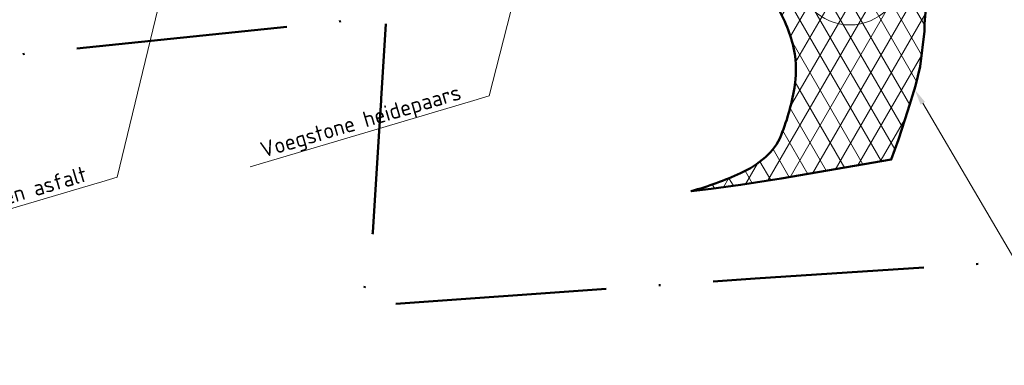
# Model space of a CAD drawing. Header units: metres. Extents: x 125342 to 129425, y 451189 to 457051.
# Tile 59 of 68: x 128840 to 128896, y 452023 to 452043. Entities that reach past the tile are written whole.
import ezdxf
from ezdxf import colors
from ezdxf.entities.mleader import LeaderData, LeaderLine
from ezdxf.math import Vec2, Vec3

# ---------------------------------------------------------------- set-up
doc = ezdxf.new("R2010")
doc.units = ezdxf.units.M
doc.linetypes.add('XX-PROJECTGRENS', pattern=[18, 12, -3, 0, -3])
for name, color, linetype, lineweight in [('N-WE-KG-GRENS_PROJECT_NIEUW-G', 7, 'XX-PROJECTGRENS', 50), ('N-WE-VH-KANTVERHARDING-G', 210, 'Continuous', 50), ('N-WE-VH-VERHARDING_ASFALT-A-500', 252, 'Continuous', 18), ('N-WE-VH-VERHARDING_TEGEL-O', 252, 'Continuous', 18), ('X-XX-AL-T18', 7, 'Continuous', 18)]:
    doc.layers.add(name, color=color, linetype=linetype, lineweight=lineweight)
doc.styles.add('NLCS-ISO-M500-T18', font='NLCS-ISO.ttf', dxfattribs={"height": 0.9})
doc.styles.get("Standard").update_dxf_attribs({"font": 'arial.ttf'})

# ---------------------------------------------------------------- blocks, each defined once
blk = doc.blocks.new('symbool met letter')
at = {"layer": 'N-WE-VH-VERHARDING_TEGEL-O'}
blk.add_circle((-0.002874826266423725, -0.006289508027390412), 3, dxfattribs=at)
blk.add_attdef('LETTER', (-1.389117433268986, -1.384762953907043), '', height=3)

msp = doc.modelspace()

# ---------------------------------------------------------------- hatches: boundary and pattern name
at = {"layer": 'N-WE-VH-VERHARDING_ASFALT-A-500'}
h = msp.add_hatch(dxfattribs=at)
h.set_pattern_fill('AVH-ASFALT', color=256, pattern_type=2)
h.set_pattern_definition([(59.99999999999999, (0, 0), (-0.8660254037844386, 0.5000000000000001), []), (120, (0, 0), (-0.8660254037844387, -0.4999999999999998), [])])
h.paths.add_polyline_path([(128894.656, 452048.569, -0.03179467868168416), (128896.1518998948, 452049.8701597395, -0.08267904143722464), (128897.6388467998, 452050.6583721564, -0.01222342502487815), (128898.1316943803, 452050.8104578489), (128898.1327856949, 452051.0047250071), (128878.2146405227, 452049.3650740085), (128878.2654352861, 452048.748029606, -0.004659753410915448), (128878.44, 452048.694, -0.1021215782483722), (128880.1496339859, 452047.7314480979, -0.042919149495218), (128881.947, 452045.873, 0.008672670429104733), (128883.274, 452044.101, -0.084210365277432), (128884.3810000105, 452041.614999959, -0.09951352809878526), (128884.5032861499, 452039.3041143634, -0.06033338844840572), (128883.72, 452036.427, -0.1185824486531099), (128882.826, 452035.179, -0.07144143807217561), (128881.417890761, 452034.2739500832, -0.03944413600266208), (128878.608, 452033.249), (128879.747, 452033.386), (128880.891, 452033.531), (128881.419, 452033.604), (128881.951, 452033.685), (128883.727, 452033.969), (128885.921, 452034.321), (128886.618, 452034.436), (128887.319, 452034.558), (128888.654, 452034.799), (128889.993, 452035.047), (128890.392, 452036.19), (128890.588, 452036.773), (128890.938, 452037.842), (128891.234, 452038.747, 0.01774323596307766), (128891.3641042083, 452039.1997729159, 0.009217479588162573), (128891.625, 452040.348), (128891.751, 452041.351), (128891.88, 452042.3519999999, -0.1113590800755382), (128892.508, 452045.673, -0.07056340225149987), (128893.3226218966, 452047.0780637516, -0.03176268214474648)])

# ---------------------------------------------------------------- linework, layer by layer
at = {"layer": 'N-WE-VH-KANTVERHARDING-G', "flags": 128}
msp.add_lwpolyline([(128892.508, 452045.673, 0.09875882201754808), (128891.88, 452042.352), (128891.625, 452040.348), (128891.374, 452039.24), (128890.938, 452037.842), (128890.392, 452036.19), (128889.993, 452035.047), (128883.727, 452033.969), (128881.419, 452033.604), (128879.747, 452033.386), (128878.608, 452033.249, 0.03944571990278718), (128881.418, 452034.274, 0.07144338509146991), (128882.826, 452035.179, 0.1181825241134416), (128883.72, 452036.427, 0.06043980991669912), (128884.504, 452039.309, 0.09940644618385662), (128884.381, 452041.615, 0.08393766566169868), (128883.274, 452044.101)], format="xyb", dxfattribs=at)

# ---------------------------------------------------------------- block references
at = {"layer": 'N-WE-VH-VERHARDING_TEGEL-O', "color": 7, "rotation": 4.127178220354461}
msp.add_blockref('symbool met letter', (128887.6363567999, 452045.7177641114), dxfattribs=at).add_auto_attribs({'LETTER': 'H'})

# ---------------------------------------------------------------- leaders
at = {"layer": 'X-XX-AL-T18'}
ml = msp.add_multileader_mtext('Standard', dxfattribs=at)
ml.set_content('Voegstone heidepaars', color=7, style='NLCS-ISO-M500-T18')
ml.set_leader_properties(color=256, lineweight=-1)
ml.build(insert=Vec2(0, 0))
ml.multileader.update_dxf_attribs({"text_left_attachment_type": 5, "text_right_attachment_type": 5, "dogleg_length": 0.9, "arrow_head_size": 0.8999999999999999})
ctx = ml.context
ctx.base_point, ctx.char_height, ctx.arrow_head_size, ctx.landing_gap_size, ctx.plane_origin, ctx.plane_x_axis, ctx.plane_y_axis = Vec3(128853.9104484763, 452034.752838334), 0.9, 0.8999999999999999, 0.45, Vec3(128862.6246105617, 452058.1856603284), Vec3(0.9587729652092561, 0.2841731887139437), Vec3(-0.2841731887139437, 0.9587729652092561)
ctx.left_attachment, ctx.right_attachment = 5, 5
notes = []
notes.append((ctx, [(1, (1, 1, 0), (128867.1127522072, 452038.6659031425), (-0.958772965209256, -0.2841731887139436), 0.9000000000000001, [(0, [(128871.1245233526, 452054.4325740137)], 0, [])])]))
ctx.mtext.insert, ctx.mtext.text_direction, ctx.mtext.rotation, ctx.mtext.flow_direction = Vec3(128854.0094136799, 452036.0024806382), Vec3(0.9587729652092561, 0.2841731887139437), 0.2881439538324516, 5
ctx.mtext.has_bg_fill, ctx.mtext.bg_color, ctx.mtext.bg_scale_factor, ctx.mtext.bg_transparency, ctx.mtext.use_window_bg_color = 1, -1027028792, 1.5, 0, 1
ml = msp.add_multileader_mtext('Standard', dxfattribs=at)
ml.set_content('Vervangen 2 lagen asfalt', color=7, style='NLCS-ISO-M500-T18')
ml.set_leader_properties(color=256, lineweight=-1)
ml.build(insert=Vec2(0, 0))
ml.multileader.update_dxf_attribs({"text_left_attachment_type": 5, "text_right_attachment_type": 5, "dogleg_length": 0.9, "arrow_head_size": 0.8999999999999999})
ctx = ml.context
ctx.base_point, ctx.char_height, ctx.arrow_head_size, ctx.landing_gap_size, ctx.plane_origin, ctx.plane_x_axis, ctx.plane_y_axis = Vec3(128830.7576283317, 452029.5377991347), 0.9, 0.8999999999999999, 0.45, Vec3(128841.4564504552, 452053.5588596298), Vec3(0.9587729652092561, 0.2841731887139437), Vec3(-0.2841731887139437, 0.9587729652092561)
ctx.left_attachment, ctx.right_attachment = 5, 5
notes.append((ctx, [(1, (1, 1, 0), (128845.9445921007, 452034.039102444), (-0.958772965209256, -0.2841731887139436), 0.9000000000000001, [(0, [(128849.4966757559, 452048.6594051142)], 0, [])])]))
ctx.mtext.insert, ctx.mtext.text_direction, ctx.mtext.rotation, ctx.mtext.flow_direction = Vec3(128830.8565935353, 452030.7874414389), Vec3(0.9587729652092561, 0.2841731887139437), 0.2881439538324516, 5
ctx.mtext.has_bg_fill, ctx.mtext.bg_color, ctx.mtext.bg_scale_factor, ctx.mtext.bg_transparency, ctx.mtext.use_window_bg_color = 1, -1027028792, 1.5, 0, 1
for ctx, leaders in notes:
    for number, flags, end, landing, length, lines in leaders:
        leader = LeaderData()
        leader.index, (leader.has_last_leader_line, leader.has_dogleg_vector, leader.attachment_direction) = number, flags
        leader.last_leader_point, leader.dogleg_vector, leader.dogleg_length = Vec3(end), Vec3(landing), length
        for number, points, colour, breaks in lines:
            line = LeaderLine()
            line.index, line.vertices, line.color, line.breaks = number, Vec3.list(points), colors.encode_raw_color(colour), breaks
            leader.lines.append(line)
        ctx.leaders.append(leader)

# ---------------------------------------------------------------- next in the draw order: leaders
ml = msp.add_multileader_mtext('Standard', dxfattribs=at)
ml.set_content('Vervangen deklaag', color=7, style='NLCS-ISO-M500-T18')
ml.set_leader_properties(color=256, lineweight=-1)
ml.build(insert=Vec2(0, 0))
ml.multileader.update_dxf_attribs({"text_left_attachment_type": 5, "text_right_attachment_type": 5, "dogleg_length": 0.9, "arrow_head_size": 0.8999999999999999})
ctx = ml.context
ctx.base_point, ctx.char_height, ctx.arrow_head_size, ctx.landing_gap_size, ctx.plane_origin, ctx.plane_x_axis, ctx.plane_y_axis = Vec3(128900.2421274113, 452025.5579711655), 0.9, 0.8999999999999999, 0.45, Vec3(128927.9313559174, 452050.0065295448), Vec3(0.959700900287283, 0.2810234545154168), Vec3(-0.2810234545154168, 0.959700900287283)
ctx.left_attachment, ctx.right_attachment = 5, 5
notes = []
notes.append((ctx, [(1, (1, 1, 0), (128899.378396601, 452025.3050500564), (0.959700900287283, 0.2810234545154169), 0.9000000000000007, [(0, [(128891.326126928, 452039.0286718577)], 0, [])])]))
ctx.mtext.insert, ctx.mtext.text_direction, ctx.mtext.rotation, ctx.mtext.flow_direction = Vec3(128900.3451953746, 452026.8072817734), Vec3(0.959700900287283, 0.2810234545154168), 0.2848603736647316, 5
ctx.mtext.has_bg_fill, ctx.mtext.bg_color, ctx.mtext.bg_scale_factor, ctx.mtext.bg_transparency, ctx.mtext.use_window_bg_color = 1, -1027028792, 1.5, 0, 1
for ctx, leaders in notes:
    for number, flags, end, landing, length, lines in leaders:
        leader = LeaderData()
        leader.index, (leader.has_last_leader_line, leader.has_dogleg_vector, leader.attachment_direction) = number, flags
        leader.last_leader_point, leader.dogleg_vector, leader.dogleg_length = Vec3(end), Vec3(landing), length
        for number, points, colour, breaks in lines:
            line = LeaderLine()
            line.index, line.vertices, line.color, line.breaks = number, Vec3.list(points), colors.encode_raw_color(colour), breaks
            leader.lines.append(line)
        ctx.leaders.append(leader)

# ---------------------------------------------------------------- next in the draw order: linework, layer by layer
at = {"layer": 'N-WE-KG-GRENS_PROJECT_NIEUW-G', "flags": 128}
msp.add_lwpolyline([(129300.8875286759, 452079.9253960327), (129283.995, 452089.514), (129278.327, 452084.13), (129270.394, 452078.618), (129261.786, 452073.43), (129251.682, 452069.279), (129241.757, 452065.997), (129236.3843849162, 452064.8097128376), (129223.5548357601, 452063.692303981), (129215.5065248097, 452063.0348856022), (129204.2644392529, 452064.5405040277), (129193.4545771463, 452065.9882360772), (129189.7247774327, 452066.4877568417), (129128.4975729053, 452077.6398933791), (129099.335, 452078.944), (129071.5627529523, 452076.5468653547), (128999.8263664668, 452072.1970337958), (128975.0275457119, 452071.1480566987), (128957.1026812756, 452070.3898443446), (128929.970778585, 452069.2421791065), (128904.305092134, 452066.7161041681), (128903.9157044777, 452070.6724006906), (128869.5822884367, 452068.1040678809), (128868.5792328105, 452063.2461948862), (128847.0418001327, 452060.2117995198), (128813.374189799, 452055.7660657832), (128787.6426230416, 452051.2825484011), (128753.1277772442, 452045.2686156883), (128723.6430488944, 452038.0726624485), (128700.7260128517, 452030.7472563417), (128678.4743211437, 452022.320405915), (128650.0016509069, 452010.5226722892), (128624.6487383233, 451998.0749169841), (128606.9920269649, 451989.4058371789), (128592.9682973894, 451982.5204762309), (128591.8198382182, 451985.0256724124), (128554.0260455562, 451968.2121587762), (128547.0702932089, 451965.1853423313), (128548.1007612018, 451962.8172832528), (128516.6584216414, 451945.5148252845), (128489.4287081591, 451933.0861133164), (128461.6697938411, 451923.5640024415), (128434.4580743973, 451913.8343322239), (128383.1552930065, 451904.4788493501), (128348.8438078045, 451901.1223951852), (128299.1895398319, 451899.9831324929), (128237.6886513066, 451900.9924918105), (128204.7593614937, 451901.5329309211), (128099.4001576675, 451903.2620977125), (128058.7357873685, 451903.9294858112), (128010.20759515, 451904.7259358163), (127955.6725795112, 451905.6209704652), (127901.3254299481, 451906.5129218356), (127901.4644408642, 451914.9829430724), (127870.6982523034, 451915.4878811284), (127870.6226486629, 451910.8813044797), (127844.0150085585, 451909.8645810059), (127816.0526787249, 451911.4389399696), (127797.7675487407, 451912.1854177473), (127780.9965, 451913.2815), (127756.714, 451904.453), (127736.3122937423, 451899.2232796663), (127714.5607166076, 451891.7865283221), (127704.8158274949, 451887.6559248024), (127690.2188955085, 451880.2880924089), (127665.6348448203, 451864.6389993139), (127643.4066461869, 451846.4757148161), (127620.254964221, 451826.8959226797), (127605.3324962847, 451813.5304108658), (127583.3636461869, 451796.2547148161), (127558.3846461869, 451778.8877148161), (127544.6666461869, 451769.3777148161), (127537.5436461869, 451764.6947148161), (127535.8326461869, 451763.5247148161), (127528.3796461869, 451759.2877148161), (127514.4876461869, 451751.9517148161), (127506.0856461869, 451747.6047148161), (127500.2376461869, 451745.2877148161), (127451.3796461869, 451723.7247148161), (127445.6136461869, 451720.7077148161), (127440.8576461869, 451718.9527148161), (127431.2456461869, 451715.5677148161), (127421.0596461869, 451712.1007148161), (127402.3156461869, 451705.4897148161), (127400.1036461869, 451704.7097148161), (127396.9546461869, 451703.5997148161), (127375.9836461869, 451696.5597148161), (127350.9066461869, 451687.8467148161), (127344.9276461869, 451685.8207148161), (127334.6436461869, 451682.3357148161), (127331.2786461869, 451681.3717148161), (127322.1086461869, 451678.7177148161), (127308.2016461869, 451674.9087148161), (127295.3366461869, 451671.7617148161), (127284.2476461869, 451668.5357148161), (127283.6246461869, 451668.3777148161), (127215.9591160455, 451654.2070142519), (127193.3736461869, 451648.2757148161), (127179.1746461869, 451643.7377148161), (127170.1426461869, 451639.9087148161), (127144.4246461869, 451625.9107148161), (127142.4366461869, 451624.8627148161), (127133.6066461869, 451620.8607148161), (127128.7806461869, 451618.7057148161), (127121.4616461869, 451615.9217148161), (127118.0496461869, 451614.7827148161), (127113.5666461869, 451613.2307148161), (127106.9366461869, 451611.5047148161), (127103.0594763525, 451610.0651157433), (127082.4804385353, 451606.8846244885), (127064.8625205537, 451603.4856363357), (127048.5896633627, 451600.3803133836), (127040.2988477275, 451598.941106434), (127011.9962531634, 451593.611250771), (127000.5024741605, 451591.5726950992), (126980.3821532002, 451588.2066734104), (126934.997760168, 451583.806429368), (126923.6360001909, 451582.4021630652), (126916.1791932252, 451581.6687314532), (126909.2788856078, 451580.940495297), (126901.1373360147, 451580.0707536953), (126889.2385751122, 451578.6935256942), (126884.5419534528, 451578.2042081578), (126876.3400479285, 451577.4734947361), (126867.1637089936, 451576.5750835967), (126859.0270348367, 451575.7876165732), (126850.4248778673, 451574.9049505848), (126789.6485201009, 451569.3183421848), (126769.053875, 451567.67), (126760.4451601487, 451567.9251844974), (126747.162, 451569.001), (126735.9547892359, 451567.6851540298), (126718.893161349, 451565.9577676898), (126694.2762347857, 451563.465453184), (126688.5767469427, 451562.8884146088), (126688.83, 451560.387), (126664.678, 451559.795), (126628.3884170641, 451563.478227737), (126629.0939029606, 451569.1402724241), (126618.0409029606, 451570.5322724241), (126599.5079029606, 451572.6962724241), (126597.158379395, 451567.5534467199), (126553.1461052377, 451572.8174077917), (126527.51125, 451574.453), (126502.0124167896, 451574.9391979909), (126458.6955739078, 451576.071781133), (126419.7738715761, 451575.2181800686), (126375.8194912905, 451571.6306740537), (126341.9380997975, 451564.8213565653), (126317.0042159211, 451560.3610012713), (126299.9642136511, 451558.1967642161), (126279.5895333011, 451557.6852529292), (126266.6729401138, 451558.6184306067), (126237.7846500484, 451561.8655771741), (126210.6158769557, 451565.3723321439), (126182.1407341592, 451569.1542048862), (126167.0493217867, 451571.2814966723), (126142.661, 451574.814), (126143.5875, 451582.4565), (126098.9031360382, 451586.8024370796), (126098.1065286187, 451580.613407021), (126042.456762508, 451586.2629729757), (126019.1116602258, 451592.5807004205), (126008.693, 451594.543), (126007.8771152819, 451596.4296336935), (125988.3225433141, 451598.9658148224), (125940.8933328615, 451602.9576355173), (125940.1427044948, 451597.2935800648), (125904.2241624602, 451592.554215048), (125883.3478676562, 451589.2340544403), (125867.7596029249, 451584.1565748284), (125840.5725360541, 451573.9040426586), (125815.6124458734, 451562.4969618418), (125792.5984083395, 451547.6075104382), (125769.3945983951, 451532.5952814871), (125724.3518728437, 451494.2535646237), (125705.1257897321, 451477.8941485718), (125677.6504736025, 451453.6751389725), (125637.404, 451414.8643286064), (125603.6019363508, 451385.0921074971), (125589.326014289, 451373.5882823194), (125575.3272843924, 451362.9579712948), (125559.5158561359, 451353.3875174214), (125546.6961533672, 451346.5534375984), (125524.566, 451334.165), (125505.5153265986, 451323.6152444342), (125480.5074664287, 451312.4625337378), (125459.4907412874, 451302.0182471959), (125419.0251367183, 451281.7339425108), (125397.8539998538, 451270.607211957), (125379.9680369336, 451260.5764361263), (125387.132, 451251.911), (125397.843065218, 451241.2381361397), (125406.22, 451247.537), (125422.044, 451258.841), (125433.646, 451266.945), (125447.293, 451274.062), (125455.671, 451278.211), (125469.618, 451285.401), (125492.119, 451296.913), (125497.059, 451299.283), (125499.409, 451300.481), (125505.688, 451303.681), (125521.893, 451311.957), (125529.216, 451315.512), (125530.093, 451315.953), (125540.102, 451320.995), (125550.362, 451326.383), (125553.218, 451328.024), (125559.848, 451331.725), (125566.273, 451335.586), (125568.481, 451336.772), (125575.661, 451341.479), (125585.505, 451348.194), (125591.157, 451352.36), (125596.349, 451356.113), (125601.205, 451359.623), (125616.987, 451372.353), (125621.336, 451376.001), (125632.021, 451385.237), (125655.056, 451406.147), (125668.787, 451418.589), (125674.144, 451423.457), (125681.79, 451430.61), (125688.026, 451436.198), (125694.465, 451442.084), (125697.029, 451444.368), (125706.888, 451453.384), (125715.59, 451461.506), (125729.569, 451473.671), (125734.222, 451477.993), (125745.059, 451487.552), (125759.466, 451499.952), (125767.881, 451507.688), (125777.82, 451515.85), (125783.489, 451520.433), (125790.532, 451525.392), (125798.181, 451530.726), (125798.325, 451530.827), (125805.894, 451535.261), (125805.8989158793, 451535.2527058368), (125805.894, 451535.261), (125813.792862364, 451539.7164235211), (125816.086, 451541.149), (125821.007, 451543.755), (125828.977, 451547.465), (125833.624, 451549.646), (125841.494, 451553.256), (125851.862, 451557.868), (125863.23, 451562.182), (125870.826, 451565.016), (125885.394, 451569.409), (125889.467, 451570.614), (125895.915, 451572.146), (125908.835, 451574.987), (125913.908, 451575.793), (125913.9082408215, 451575.7914002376), (125913.908, 451575.793), (125923.48, 451577.079), (125928.829, 451577.885), (125937.027, 451578.444), (125948.775, 451579.308), (125956.174, 451579.291), (125968.672, 451579.181), (125980.073, 451577.868), (125988.37, 451576.862), (125990.698, 451576.58), (125999.5440580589, 451575.4338063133), (126001.454, 451575.177), (126006.2476897, 451574.4799253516), (126012.908, 451573.508), (126047.193, 451569.701), (126049.868, 451569.403), (126066.623, 451567.312), (126093.743801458, 451562.1545350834), (126191.5114125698, 451547.8010100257), (126240.9363245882, 451544.9737542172), (126251.0935, 451543.8055), (126272.7330048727, 451541.9483287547), (126292.239, 451540.907), (126311.9232444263, 451543.2236220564), (126337.52, 451547.637), (126360.272, 451552.103), (126375.299, 451554.538), (126378.023, 451554.891), (126382.275, 451555.443), (126382.925, 451555.418), (126395.227, 451557.101), (126401.975, 451557.737), (126406.343, 451558.149), (126409.654, 451558.461), (126415.08, 451558.939), (126435.009, 451560.077), (126454.763, 451560.213), (126475.117, 451560.1), (126490.796, 451559.735), (126493.972, 451559.786), (126512.701, 451559.622), (126516.5685156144, 451559.3627402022), (126528.63, 451558.681), (126541.308, 451558.264), (126547.86, 451557.942), (126560.613, 451556.399), (126578.244, 451554.308), (126583.045, 451553.686), (126587.696, 451553.038), (126602.951, 451551.297), (126610.0649587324, 451550.3300431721), (126617.18, 451549.579), (126632.46, 451547.762), (126641.312, 451546.817), (126650.915, 451545.647), (126655.597, 451545.355), (126664.393, 451544.805), (126668.119, 451544.457), (126676.596, 451544.612), (126689.224, 451544.87), (126693.449, 451545.422), (126712.953, 451546.86), (126730.456, 451548.571), (126740.682, 451549.427), (126744.248, 451549.78), (126746.2563934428, 451549.9151471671), (126763.238, 451548.691), (126774.74, 451549.348), (126778.7159761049, 451549.606881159), (126780.941, 451549.752), (126789.567, 451551.332), (126815.394, 451556.05), (126825.771, 451557.007), (126846.9, 451558.695), (126866.953, 451560.333), (126896.633, 451562.727), (126901.234, 451563.03), (126907.51, 451563.634), (126922.612, 451565.093), (126939.94, 451566.804), (126942.79, 451567.156), (126954.978, 451568.872), (126958.143, 451569.317), (126982.996, 451572.833), (126996.907, 451574.905), (126997.498, 451574.993), (126999.948, 451575.469), (127001.91, 451575.827), (127005.429, 451576.47), (127013.955, 451578.199), (127018.225, 451579.066), (127027.007, 451580.69), (127042.002, 451583.386), (127058.992, 451586.529), (127069.599, 451588.124), (127084.599, 451590.369), (127105.1553532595, 451594.2000606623), (127124.0782297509, 451599.5904777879), (127167.5094929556, 451620.3731127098), (127183.5716516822, 451626.9593681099), (127206.788, 451633.721), (127358.7719106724, 451670.9382613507), (127386.3116655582, 451680.5836607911), (127472.661609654, 451709.8244299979), (127498.9354463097, 451718.9760711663), (127534.9255338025, 451729.4231599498), (127544.0727526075, 451734.4879302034), (127565.6314455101, 451741.730491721), (127573.7899000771, 451738.6747580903), (127587.7524257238, 451732.0983260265), (127595.5670050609, 451740.8338136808), (127593.609, 451748.631), (127601.029, 451761.122), (127608.016, 451771.346), (127632.855, 451795.825), (127636.7108847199, 451801.8152299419), (127640.1068499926, 451807.1047265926), (127648.005, 451814.038), (127662.2750630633, 451832.0478549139), (127682.8107266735, 451847.2446239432), (127701.16187894, 451859.55504025), (127727.1310082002, 451868.9826132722), (127744.7598744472, 451875.5519224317), (127780.2702701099, 451880.5012861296), (127823.149435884, 451882.3), (127833.7084500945, 451883.2531743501), (127842.120679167, 451884.2464778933), (127861.5805, 451884.694), (127871.9505863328, 451884.9349074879), (127924.0433317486, 451882.7259812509), (127930.4885479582, 451882.6920104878), (127938.3055166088, 451882.6774624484), (127952.5125733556, 451882.7487867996), (127977.3799714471, 451882.2207127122), (128016.043778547, 451881.5717159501), (128035.5847369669, 451881.1548661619), (128064.4509415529, 451880.5686386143), (128076.2783147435, 451880.3826327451), (128082.1779195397, 451880.2639224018), (128114.9340150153, 451879.5128743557), (128137.905720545, 451879.0747273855), (128160.132994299, 451878.6467413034), (128176.8475092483, 451878.3306556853), (128198.5869093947, 451877.9536834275), (128210.4887316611, 451877.719084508), (128217.0855415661, 451877.5451531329), (128221.02833242, 451877.4588951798), (128248.2471535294, 451876.9018374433), (128265.6151494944, 451876.5459399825), (128278.5163250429, 451876.2499359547), (128292.3650592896, 451875.9673700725), (128306.9434459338, 451875.8351398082), (128325.7768192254, 451875.6899847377), (128331.7823586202, 451875.3058869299), (128335.0901086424, 451874.9970600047), (128343.0694728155, 451874.0898682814), (128353.2006838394, 451872.3309569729), (128359.52748611, 451871.0794266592), (128362.3594597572, 451870.3317704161), (128365.0495653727, 451869.580486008), (128376.5085984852, 451866.990998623), (128388.5282589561, 451868.035484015), (128398.6814638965, 451872.4372228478), (128399.6520351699, 451881.3152855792), (128398.233521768, 451888.2536317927), (128433.2092714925, 451896.6477960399), (128469.6429477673, 451907.2917538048), (128491.5023076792, 451915.2894771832), (128510.5765617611, 451923.5796514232), (128527.2709594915, 451930.8354772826), (128544.9862198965, 451939.6961253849), (128566.8784273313, 451950.6459585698), (128585.3075867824, 451959.8636778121), (128590.1259726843, 451939.7508126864), (128590.5526551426, 451937.9697584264), (128608.8286813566, 451944.5431450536), (128637.3071835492, 451954.7860831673), (128628.7398935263, 451975.6296944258), (128639.6401350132, 451980.7250630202), (128646.0541916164, 451986.4886775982), (128650.3413502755, 451990.3410804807), (128668.3150900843, 451998.8444804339), (128696.9039301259, 452010.1463264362), (128718.8877199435, 452018.8370395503), (128757.5958469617, 452029.550693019), (128784.9, 452036.566), (128820.01, 452039.825), (128838.7069807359, 452040.859430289), (128861.2702565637, 452043.1830396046), (128860.4996302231, 452030.8956561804), (128859.8637542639, 452026.7017872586), (128882.2409306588, 452028.2771861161), (128900.7959385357, 452029.4899778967), (128909.8093699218, 452034.3870521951, 0.005000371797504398), (128910.1414564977, 452034.5718027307), (128916.7319273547, 452038.3250895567), (128921.7694364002, 452040.7852464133), (128922.845318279, 452041.2798577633), (128927.3279887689, 452043.0902546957), (128929.6971082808, 452043.8403420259), (128930.1496091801, 452043.9422165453), (128937.1874099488, 452045.2247884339), (128940.4348294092, 452045.6988642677), (128946.0967711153, 452046.2412217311), (128948.6761794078, 452046.474098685, -0.0007129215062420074), (128948.6932223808, 452046.4756128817), (128999.8709868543, 452050.9490046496), (129022.8836807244, 452053.0293118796), (129027.4709412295, 452053.4556918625), (129029.3440344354, 452053.6297934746), (129035.56198236, 452054.0383445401, -0.0002959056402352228), (129054.0092832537, 452055.6324665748, -0.02063119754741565), (129088.2432460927, 452057.1518221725, 0.002468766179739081), (129115.7231484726, 452056.8551560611, -0.02747392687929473), (129126.245705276, 452056.2146812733), (129146.3095054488, 452053.8823592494), (129195.5365411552, 452045.1103666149, 0.01830557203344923), (129226.5235711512, 452040.7519391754, 0.001808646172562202), (129229.6010452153, 452040.444677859, 0.003318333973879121), (129231.2067116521, 452040.3109427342, 0.009794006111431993), (129236.590161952, 452040.0041393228, 0.03306507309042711), (129246.9595875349, 452040.0127738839, 0.06418772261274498), (129266.0512192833, 452043.7340416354), (129267.3087041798, 452044.0707798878), (129271.0822144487, 452045.2764870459), (129283.3103238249, 452053.0071392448), (129286.0036989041, 452055.5206274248), (129286.6312473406, 452056.2190080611), (129287.8877602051, 452057.6278369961), (129292.088, 452064.711), (129300.8875286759, 452079.9253960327)], format="xyb", close=True, dxfattribs=at)

doc.saveas('drawing.dxf')
